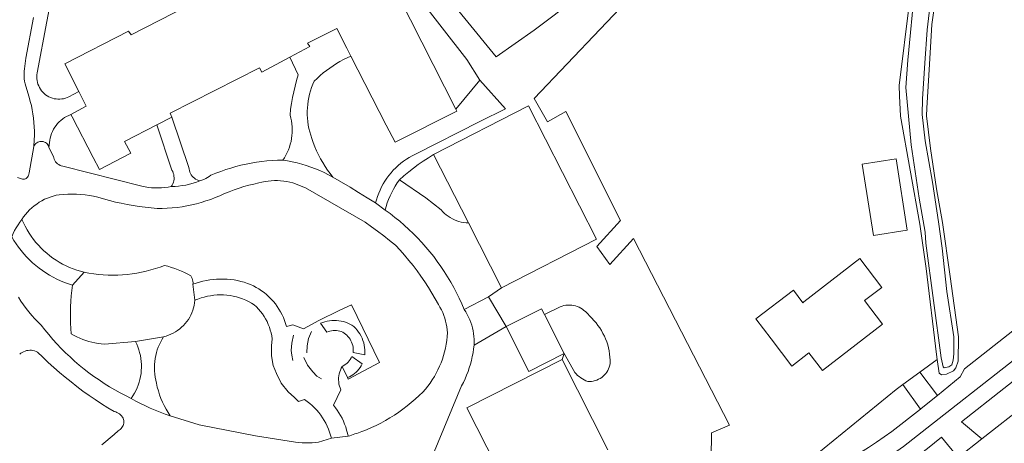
# Model space of a CAD drawing. Header units: metres. Extents: x 89888 to 94270, y 464165 to 468904.
# Tile 30 of 256: x 91338 to 91476, y 465337 to 465396. Entities that reach past the tile are written whole.
import ezdxf

# ---------------------------------------------------------------- set-up
doc = ezdxf.new("R2010")
doc.units = ezdxf.units.M
for name, color, linetype, lineweight in [('B_BEBOUWINGSGRENS_0', 251, 'CONTINUOUS', 13), ('G_GRENS_ALGEMEEN_0', 251, 'CONTINUOUS', 13), ('T_CULTUURGRENS_0', 251, 'CONTINUOUS', 13), ('T_HEK_LIJN_0', 251, 'CONTINUOUS', 13), ('T_MUUR_30CM_LIJN_0', 251, 'CONTINUOUS', 13), ('V_WEGGRENS_0', 251, 'CONTINUOUS', 13), ('W_WATERGRENS_0', 251, 'CONTINUOUS', 13)]:
    doc.layers.add(name, color=color, linetype=linetype, lineweight=lineweight)

msp = doc.modelspace()

# ---------------------------------------------------------------- linework, layer by layer
at = {"layer": 'B_BEBOUWINGSGRENS_0'}
for p, q in [((91359.48, 465382.5), (91357.39, 465381.43)), ((91401.15, 465367.66), (91396.25, 465377.26)), ((91405.81, 465358.55), (91401.15, 465367.66)), ((91419.17, 465365.38), (91405.81, 465358.55)), ((91406.47, 465353.09), (91411.42, 465355.61)), ((91411.42, 465355.61), (91411.83, 465354.8)), ((91411.83, 465354.8), (91414.62, 465349.33)), ((91414.31, 465348.5), (91420.76, 465335.79))]:
    msp.add_line(p, q, dxfattribs=at)
for points in [[(91346.42, 465386.09), (91344.44, 465390.01), (91353.4, 465394.59), (91353.77, 465394.09), (91373.82, 465404.38), (91371.05, 465409.87), (91370.49, 465409.71), (91369.93, 465409.57), (91369.37, 465409.46), (91368.8, 465409.37), (91368.22, 465409.3), (91367.65, 465409.25), (91367.07, 465409.23), (91366.49, 465409.23), (91365.92, 465409.25), (91365.34, 465409.29), (91364.77, 465409.36), (91364.2, 465409.45), (91363.63, 465409.57), (91363.07, 465409.7), (91362.52, 465409.86), (91361.97, 465410.04), (91362.15, 465410.62)], [(91392.34, 465399.86), (91391.44, 465399.36), (91399.4, 465383.63)], [(91384.65, 465391.08), (91384.07, 465392.2), (91382.66, 465394.95), (91380.6, 465393.92), (91378.54, 465392.89), (91378.88, 465392.44), (91376.07, 465390.93)], [(91376.07, 465390.93), (91372.14, 465388.81), (91371.82, 465389.44), (91359.23, 465383.09), (91359.48, 465382.5)], [(91399.4, 465383.63), (91399.54, 465383.34), (91390.86, 465378.99), (91389.62, 465381.4), (91384.65, 465391.08)], [(91345.3, 465382.88), (91347.45, 465384.05), (91346.63, 465385.66), (91346.42, 465386.09)], [(91396.25, 465377.26), (91409.6, 465384.09), (91419.17, 465365.38)], [(91357.39, 465381.43), (91352.84, 465379.1), (91353.7, 465377.45), (91349.31, 465375.16), (91348.44, 465376.84), (91345.46, 465382.57), (91345.3, 465382.88)], [(91458.07, 465365.88), (91462.83, 465366.62), (91461.25, 465376.64), (91456.49, 465375.89), (91458.07, 465365.88)], [(91448.27, 465356.57), (91448.17, 465356.44), (91446.83, 465358.21), (91441.55, 465354.21), (91443.69, 465351.37), (91446.61, 465347.56), (91449, 465349.4), (91450.9, 465346.94), (91459.37, 465353.44), (91456.84, 465356.74), (91459.27, 465358.61), (91456.18, 465362.64), (91448.27, 465356.57)], [(91414.62, 465349.33), (91409.66, 465346.81), (91406.47, 465353.09)], [(91410.72, 465322.44), (91400.93, 465341.7), (91414.31, 465348.5)]]:
    msp.add_lwpolyline(points, dxfattribs=at)
at = {"layer": 'G_GRENS_ALGEMEEN_0'}
for p, q in [((91414.62, 465349.33), (91414.31, 465348.5)), ((91467.04, 465348.47), (91464.6, 465346.7))]:
    msp.add_line(p, q, dxfattribs=at)
for points in [[(91480.4, 465432.42), (91473.18, 465417.22), (91469.56, 465411.23), (91469.01, 465410.14), (91468.21, 465407.32), (91467.01, 465400.83), (91466.29, 465395.51), (91465.97, 465389.93), (91465.57, 465383.75), (91465.52, 465382.68), (91466.09, 465378.09), (91466.93, 465372.43), (91467.76, 465367.72), (91468.86, 465360.15), (91470.05, 465351.64), (91470, 465348.24), (91469.66, 465347.29), (91469.31, 465346.89), (91468.35, 465346.44), (91467.66, 465346.33), (91467.33, 465346.54), (91467.04, 465348.47)], [(91467.04, 465348.47), (91466.94, 465349.16), (91465.47, 465361.24), (91464.6, 465367.5), (91461.86, 465382.63), (91461.74, 465385.49), (91461.7, 465386.94), (91463.12, 465398.67), (91464.72, 465408.79), (91465.04, 465410.12), (91467.11, 465414.14), (91470.26, 465420.69), (91475.17, 465432.19)], [(91421.08, 465406.04), (91422.29, 465403.71), (91410.4, 465394.74), (91405.07, 465391), (91396.25, 465401.78), (91394.5, 465403.22), (91391.49, 465401.72)], [(91438.51, 465325.75), (91436.29, 465329.79), (91436.08, 465330.45), (91435.89, 465331.13), (91435.72, 465331.8), (91435.57, 465332.49), (91435.45, 465333.17), (91435.35, 465333.87), (91435.27, 465334.56), (91435.34, 465338.2), (91437.84, 465339.24), (91424.37, 465365.46), (91421.05, 465361.84), (91419.19, 465364.35), (91422.54, 465368.01), (91414.87, 465383.28), (91412.26, 465381.84), (91410.39, 465385.13), (91424.32, 465399.78), (91425.31, 465400.82), (91426.66, 465402.04), (91426.84, 465402.14)], [(91393.99, 465399.55), (91400.95, 465390.61), (91402.75, 465387.72)]]:
    msp.add_lwpolyline(points, dxfattribs=at)
at = {"layer": 'T_CULTUURGRENS_0'}
msp.add_lwpolyline([(91391.46, 465373.72), (91395.18, 465371.16), (91397.33, 465369.48), (91397.55, 465369.23), (91397.8, 465369), (91398.05, 465368.78), (91398.32, 465368.59), (91398.6, 465368.41), (91398.9, 465368.24), (91399.2, 465368.1), (91399.51, 465367.97), (91399.83, 465367.87), (91400.16, 465367.78), (91400.49, 465367.72), (91400.82, 465367.68), (91401.15, 465367.66)], dxfattribs=at)
at = {"layer": 'T_HEK_LIJN_0'}
msp.add_line((91462.22, 465344.96), (91464.6, 465346.7), dxfattribs=at)
msp.add_lwpolyline([(91438.51, 465325.75), (91461.25, 465344.26), (91462.22, 465344.96)], dxfattribs=at)
at = {"layer": 'T_MUUR_30CM_LIJN_0'}
for points in [[(91379.12, 465352.39), (91378.68, 465351.41), (91378.5, 465350.4), (91378.47, 465349.41)], [(91373.58, 465351.37), (91373.51, 465350.41), (91373.51, 465349), (91373.72, 465347.64), (91374.17, 465346.51), (91374.85, 465345.14), (91375.81, 465343.96), (91376.72, 465343.13), (91377.26, 465342.59)], [(91376.59, 465351.89), (91376.33, 465350.78), (91376.27, 465349.75), (91376.33, 465349.07), (91376.47, 465348.32)], [(91378.02, 465348.78), (91378.55, 465347.67), (91379.28, 465346.73), (91379.85, 465346.14), (91380.5, 465345.77)]]:
    msp.add_lwpolyline(points, dxfattribs=at)
at = {"layer": 'V_WEGGRENS_0'}
for p, q in [((91399.4, 465383.63), (91402.75, 465387.72)), ((91389.44, 465369.47), (91388.11, 465370.46)), ((91345.51, 465358.92), (91347.18, 465360.74)), ((91362.45, 465359.05), (91362.73, 465356.79)), ((91405.81, 465358.55), (91404, 465357.28)), ((91404, 465357.28), (91400.56, 465355.49)), ((91406.47, 465353.09), (91404, 465357.28)), ((91401.95, 465350.51), (91406.47, 465353.09)), ((91358.33, 465351.68), (91354.36, 465351.02)), ((91386.6, 465349.15), (91384.97, 465349.45)), ((91384.79, 465348.92), (91386.24, 465347.85)), ((91383.43, 465347.51), (91384.16, 465345.93)), ((91467.06, 465343.43), (91464.6, 465346.7)), ((91485.32, 465346.75), (91473.32, 465337.34)), ((91462.22, 465344.96), (91464.7, 465341.5)), ((91381.91, 465337.41), (91380.1, 465336.89)), ((91381.91, 465337.41), (91384.25, 465337.71)), ((91469.98, 465334.74), (91473.32, 465337.34))]:
    msp.add_line(p, q, dxfattribs=at)
for points in [[(91576.18, 465434.42), (91575.4, 465429.92), (91555.08, 465413.43), (91500, 465370.08), (91470.88, 465347.16), (91470.25, 465346.05), (91467.06, 465343.43)], [(91452.1, 465330.02), (91453.17, 465330.58), (91454.23, 465331.16), (91455.29, 465331.75), (91456.33, 465332.36), (91457.37, 465332.99), (91458.39, 465333.64), (91459.41, 465334.29), (91460.41, 465334.97), (91462.28, 465336.28), (91465.58, 465338.84), (91500, 465365.78), (91557.38, 465410.69), (91579.2, 465428.46), (91581.91, 465430.66)], [(91346.42, 465386.09), (91345.02, 465385.37), (91344.78, 465385.26), (91344.53, 465385.17), (91344.27, 465385.1), (91344.01, 465385.06), (91343.74, 465385.04), (91343.48, 465385.04), (91343.21, 465385.06), (91342.95, 465385.1), (91342.69, 465385.17), (91342.44, 465385.26), (91342.2, 465385.37), (91341.97, 465385.5), (91341.75, 465385.65), (91341.54, 465385.82), (91341.35, 465386.01), (91341.18, 465386.21), (91341.02, 465386.42), (91340.89, 465386.65), (91340.77, 465386.89), (91340.67, 465387.14), (91340.6, 465387.39), (91340.55, 465387.65), (91340.52, 465387.91), (91340.51, 465388.18), (91340.52, 465388.45), (91340.56, 465388.71), (91343.29, 465403.21)], [(91340.04, 465396.5), (91338.96, 465390.78), (91338.76, 465389.29), (91338.73, 465388.95), (91338.71, 465388.6), (91338.72, 465388.24), (91338.75, 465387.9), (91338.8, 465387.55), (91338.87, 465387.21), (91338.96, 465386.87), (91339.43, 465385.32), (91339.59, 465384.73), (91339.74, 465384.15), (91339.86, 465383.55), (91339.96, 465382.96), (91340.05, 465382.36), (91340.11, 465381.76), (91340.15, 465381.15), (91340.16, 465380.55), (91340.16, 465379.94), (91340.14, 465379.34), (91340.09, 465378.39)], [(91376.07, 465390.93), (91377.24, 465388.47), (91377.01, 465387.67), (91376.8, 465386.87), (91376.61, 465386.06), (91376.45, 465385.25), (91376.3, 465384.43), (91376.18, 465383.61), (91376.09, 465382.79), (91376.2, 465382.39), (91376.28, 465381.98), (91376.34, 465381.57), (91376.38, 465381.16), (91376.4, 465380.75), (91376.39, 465380.33), (91376.36, 465379.92), (91376.31, 465379.51), (91376.23, 465379.1), (91376.13, 465378.7), (91376.01, 465378.31), (91375.87, 465377.92), (91375.7, 465377.54), (91375.51, 465377.17), (91375.3, 465376.81), (91375.08, 465376.47)], [(91382.11, 465374.09), (91381.72, 465374.58), (91381.36, 465375.08), (91381.01, 465375.6), (91380.68, 465376.12), (91380.38, 465376.67), (91380.09, 465377.22), (91379.83, 465377.78), (91379.58, 465378.35), (91379.36, 465378.93), (91379.16, 465379.52), (91379, 465379.98), (91378.87, 465380.45), (91378.75, 465380.92), (91378.66, 465381.4), (91378.59, 465381.88), (91378.54, 465382.36), (91378.51, 465382.85), (91378.51, 465383.33), (91378.53, 465383.82), (91378.57, 465384.3), (91378.64, 465384.79), (91378.73, 465385.26), (91378.84, 465385.74), (91378.97, 465386.21), (91379.13, 465386.67), (91379.3, 465387.12), (91379.5, 465387.57), (91379.91, 465387.96), (91380.33, 465388.35), (91380.76, 465388.72), (91381.21, 465389.07), (91381.67, 465389.41), (91382.14, 465389.73), (91382.62, 465390.03), (91383.11, 465390.32), (91383.62, 465390.59), (91384.13, 465390.85), (91384.65, 465391.08)], [(91402.75, 465387.72), (91406.37, 465383.7), (91402.76, 465381.91), (91393.7, 465377.3), (91393.27, 465377.09), (91392.85, 465376.85), (91392.44, 465376.6), (91392.04, 465376.33), (91391.66, 465376.03), (91391.29, 465375.72), (91390.94, 465375.4), (91390.6, 465375.06), (91390.28, 465374.7), (91389.98, 465374.33), (91389.69, 465373.94), (91389.42, 465373.54), (91389.17, 465373.13), (91388.94, 465372.71), (91388.74, 465372.27), (91388.55, 465371.83), (91388.38, 465371.38), (91388.23, 465370.92), (91388.11, 465370.46)], [(91342.21, 465378.27), (91342.29, 465378.93), (91342.32, 465379.26), (91342.38, 465379.58), (91342.47, 465379.9), (91342.58, 465380.21), (91342.7, 465380.51), (91342.85, 465380.8), (91343.02, 465381.08), (91343.21, 465381.35), (91343.42, 465381.6), (91343.65, 465381.84), (91343.89, 465382.06), (91344.15, 465382.26), (91344.41, 465382.45), (91344.7, 465382.61), (91344.99, 465382.76), (91345.3, 465382.88)], [(91357.39, 465381.43), (91359.5, 465375.06), (91359.6, 465374.86), (91359.68, 465374.66), (91359.74, 465374.45), (91359.78, 465374.23), (91359.79, 465374.01), (91359.79, 465373.79), (91359.76, 465373.57), (91359.7, 465373.36), (91359.63, 465373.15), (91359.53, 465372.95), (91359.41, 465372.76)], [(91363.43, 465373.56), (91363.23, 465373.63), (91363.02, 465373.71), (91362.83, 465373.82), (91362.66, 465373.94), (91362.49, 465374.08), (91362.35, 465374.24), (91362.21, 465374.42), (91362.1, 465374.6), (91362.01, 465374.8), (91361.95, 465375.01), (91361.9, 465375.22), (91361.88, 465375.44), (91359.48, 465382.5)], [(91340.09, 465378.39), (91339.45, 465374.7), (91339.34, 465374.33), (91339.29, 465374.21), (91339.21, 465374.09), (91339.12, 465373.99), (91339.02, 465373.91), (91338.9, 465373.85), (91338.77, 465373.81), (91338.63, 465373.8), (91338.5, 465373.81), (91338.37, 465373.84), (91337.8, 465374.03)], [(91340.09, 465378.39), (91340.17, 465378.57), (91340.26, 465378.7), (91340.38, 465378.82), (91340.5, 465378.92), (91340.64, 465379), (91340.79, 465379.05), (91340.94, 465379.09), (91341.1, 465379.11), (91341.26, 465379.1), (91341.42, 465379.07), (91341.57, 465379.02), (91341.71, 465378.95), (91341.85, 465378.85), (91341.96, 465378.74), (91342.06, 465378.62), (91342.14, 465378.48), (91342.21, 465378.27)], [(91359.41, 465372.76), (91358.96, 465372.68), (91358.49, 465372.62), (91358.03, 465372.59), (91357.57, 465372.57), (91357.1, 465372.58), (91356.64, 465372.6), (91356.18, 465372.65), (91355.72, 465372.72), (91355.26, 465372.81), (91344.15, 465375.61), (91343.95, 465375.66), (91343.77, 465375.74), (91343.59, 465375.84), (91343.43, 465375.95), (91343.28, 465376.09), (91343.15, 465376.24), (91343.04, 465376.41), (91342.95, 465376.59), (91342.89, 465376.78), (91342.84, 465376.97), (91342.21, 465378.27)], [(91391.46, 465373.72), (91392.1, 465374.27), (91392.77, 465374.81), (91393.44, 465375.33), (91394.12, 465375.84), (91394.82, 465376.33), (91395.53, 465376.8), (91396.25, 465377.26)], [(91375.08, 465376.47), (91374.33, 465376.45), (91373.59, 465376.42), (91372.85, 465376.36), (91372.11, 465376.28), (91371.38, 465376.18), (91370.65, 465376.06), (91369.92, 465375.91), (91369.19, 465375.75), (91368.47, 465375.57), (91367.76, 465375.36), (91367.05, 465375.14), (91366.35, 465374.89), (91365.66, 465374.63), (91364.97, 465374.34), (91364.74, 465374.17), (91364.49, 465374.02), (91364.24, 465373.88), (91363.98, 465373.76), (91363.71, 465373.65), (91363.43, 465373.56)], [(91382.11, 465374.09), (91381.51, 465374.41), (91380.9, 465374.72), (91380.29, 465375), (91379.66, 465375.26), (91379.03, 465375.5), (91378.38, 465375.72), (91377.73, 465375.91), (91377.08, 465376.09), (91376.41, 465376.24), (91375.75, 465376.36), (91375.08, 465376.47)], [(91338.41, 465368.16), (91338.65, 465368.51), (91338.92, 465368.85), (91339.2, 465369.18), (91339.5, 465369.49), (91339.82, 465369.78), (91340.15, 465370.06), (91340.49, 465370.31), (91340.85, 465370.55), (91341.23, 465370.77), (91341.61, 465370.97), (91342, 465371.14), (91342.4, 465371.29), (91342.81, 465371.43), (91343.23, 465371.54), (91343.65, 465371.62), (91344.26, 465371.67), (91344.87, 465371.7), (91345.47, 465371.71), (91346.08, 465371.69), (91346.69, 465371.65), (91347.29, 465371.59), (91347.89, 465371.51), (91348.49, 465371.4), (91349.08, 465371.28), (91349.9, 465371.03), (91350.72, 465370.8), (91351.55, 465370.59), (91352.38, 465370.41), (91353.22, 465370.24), (91354.06, 465370.09), (91354.9, 465369.96), (91355.75, 465369.85), (91356.59, 465369.76), (91357.44, 465369.69), (91358.14, 465369.69), (91358.83, 465369.72), (91359.53, 465369.77), (91360.22, 465369.84), (91360.91, 465369.93), (91361.59, 465370.05), (91362.27, 465370.19), (91362.95, 465370.35), (91363.62, 465370.53), (91364.28, 465370.74), (91364.94, 465370.96), (91365.59, 465371.21), (91366.23, 465371.48), (91366.89, 465371.77), (91367.56, 465372.04), (91368.24, 465372.3), (91368.93, 465372.53), (91369.62, 465372.75), (91370.31, 465372.94), (91371.02, 465373.12), (91371.72, 465373.28), (91372.15, 465373.38), (91372.58, 465373.47), (91373.01, 465373.53), (91373.45, 465373.58), (91373.89, 465373.6), (91374.33, 465373.6), (91374.76, 465373.58), (91375.2, 465373.54), (91375.64, 465373.48), (91376.07, 465373.4), (91376.49, 465373.29), (91378.27, 465372.6), (91386.65, 465367.75), (91387.52, 465367.13), (91388.39, 465366.49), (91389.25, 465365.85), (91390.09, 465365.18), (91390.93, 465364.51), (91391.57, 465363.82), (91392.19, 465363.12), (91392.79, 465362.4), (91393.38, 465361.67), (91393.95, 465360.93), (91394.49, 465360.17), (91395.02, 465359.4), (91395.53, 465358.61), (91396.02, 465357.81), (91396.49, 465357), (91396.94, 465356.18), (91397.16, 465355.82), (91397.36, 465355.45), (91397.54, 465355.07), (91397.69, 465354.68), (91397.83, 465354.28), (91397.95, 465353.88), (91398.04, 465353.47), (91398.12, 465353.06), (91398.17, 465352.65), (91398.2, 465352.23), (91398.17, 465351.69), (91398.11, 465351.15), (91398.04, 465350.62), (91397.93, 465350.09), (91397.81, 465349.56), (91397.67, 465349.04), (91397.5, 465348.52), (91397.32, 465348.02), (91397.11, 465347.52), (91396.88, 465347.03), (91396.63, 465346.55), (91396.37, 465346.08), (91396.08, 465345.62), (91395.78, 465345.17), (91395.45, 465344.74), (91395.11, 465344.32), (91394.76, 465343.91), (91394.23, 465343.4), (91393.68, 465342.91), (91393.12, 465342.42), (91392.55, 465341.96), (91391.96, 465341.52), (91391.36, 465341.09), (91390.75, 465340.68), (91390.13, 465340.29), (91389.49, 465339.92), (91388.84, 465339.56), (91388.19, 465339.23), (91387.52, 465338.92), (91386.84, 465338.62), (91386.16, 465338.35), (91385.47, 465338.1)], [(91359.41, 465372.76), (91359.93, 465372.78), (91360.44, 465372.82), (91360.95, 465372.89), (91361.46, 465372.98), (91361.96, 465373.09), (91362.46, 465373.22), (91362.95, 465373.38), (91363.43, 465373.56)], [(91388.11, 465370.46), (91386.92, 465371.2), (91385.72, 465371.93), (91384.52, 465372.66), (91383.32, 465373.38), (91382.11, 465374.09)], [(91389.44, 465369.47), (91389.59, 465369.97), (91389.76, 465370.47), (91389.95, 465370.96), (91390.16, 465371.44), (91390.38, 465371.91), (91390.62, 465372.38), (91390.88, 465372.84), (91391.16, 465373.28), (91391.46, 465373.72)], [(91400.56, 465355.49), (91400.23, 465356.28), (91399.87, 465357.07), (91399.49, 465357.84), (91399.09, 465358.6), (91398.67, 465359.36), (91398.23, 465360.1), (91397.77, 465360.83), (91397.29, 465361.55), (91396.79, 465362.25), (91396.28, 465362.94), (91395.74, 465363.61), (91395.18, 465364.27), (91394.61, 465364.92), (91394.02, 465365.55), (91393.41, 465366.16), (91392.79, 465366.75), (91392.15, 465367.33), (91391.5, 465367.89), (91390.83, 465368.44), (91390.14, 465368.96), (91389.44, 465369.47)], [(91338.41, 465368.16), (91338.13, 465367.78), (91337.87, 465367.38), (91337.62, 465366.98), (91337.39, 465366.57), (91337.17, 465366.15), (91336.98, 465365.72)], [(91347.18, 465360.74), (91346.65, 465360.88), (91346.13, 465361.03), (91345.62, 465361.21), (91345.12, 465361.41), (91344.62, 465361.63), (91344.14, 465361.88), (91343.67, 465362.14), (91343.21, 465362.42), (91342.76, 465362.73), (91342.32, 465363.05), (91341.9, 465363.39), (91341.49, 465363.75), (91341.1, 465364.13), (91340.73, 465364.52), (91340.37, 465364.93), (91340.03, 465365.35), (91339.71, 465365.79), (91339.41, 465366.24), (91339.13, 465366.7), (91338.87, 465367.18), (91338.63, 465367.66), (91338.41, 465368.16)], [(91336.98, 465365.72), (91337.28, 465365.21), (91337.6, 465364.72), (91337.94, 465364.24), (91338.3, 465363.77), (91338.68, 465363.32), (91339.07, 465362.89), (91339.49, 465362.47), (91339.92, 465362.07), (91340.36, 465361.68), (91340.82, 465361.32), (91341.3, 465360.97), (91341.79, 465360.64), (91342.29, 465360.33), (91342.8, 465360.04), (91343.32, 465359.78), (91343.85, 465359.53), (91344.4, 465359.3), (91344.95, 465359.1), (91345.51, 465358.92)], [(91362.45, 465359.05), (91362.46, 465359.25), (91362.44, 465359.46), (91362.4, 465359.65), (91362.34, 465359.85), (91362.26, 465360.03), (91362.17, 465360.21), (91361.73, 465360.45), (91361.28, 465360.68), (91360.83, 465360.89), (91360.37, 465361.09), (91359.9, 465361.27), (91359.42, 465361.42), (91358.94, 465361.57), (91358.45, 465361.69), (91357.82, 465361.45), (91357.18, 465361.24), (91356.53, 465361.05), (91355.88, 465360.88), (91355.22, 465360.73), (91354.56, 465360.6), (91353.89, 465360.5), (91353.22, 465360.42), (91352.55, 465360.36), (91351.87, 465360.33), (91351.2, 465360.32), (91350.52, 465360.33), (91349.85, 465360.37), (91349.18, 465360.43), (91348.51, 465360.51), (91347.84, 465360.62), (91347.18, 465360.74)], [(91380.15, 465353.94), (91377.99, 465352.78), (91376.48, 465353.33), (91375.58, 465353.09), (91375.46, 465353.52), (91375.32, 465353.95), (91375.15, 465354.36), (91374.97, 465354.77), (91374.76, 465355.17), (91374.54, 465355.55), (91374.29, 465355.93), (91374.03, 465356.29), (91373.75, 465356.64), (91373.45, 465356.97), (91373.13, 465357.29), (91372.8, 465357.59), (91372.46, 465357.87), (91372.09, 465358.14), (91371.72, 465358.38), (91371.34, 465358.61), (91370.94, 465358.82), (91370.53, 465359), (91370.12, 465359.17), (91369.65, 465359.32), (91369.18, 465359.45), (91368.7, 465359.56), (91368.22, 465359.65), (91367.74, 465359.71), (91367.25, 465359.76), (91366.76, 465359.78), (91366.27, 465359.78), (91365.78, 465359.77), (91365.3, 465359.73), (91364.81, 465359.67), (91364.33, 465359.59), (91363.85, 465359.48), (91363.38, 465359.36), (91362.91, 465359.22), (91362.45, 465359.05)], [(91345.51, 465358.92), (91345.41, 465358.16), (91345.34, 465357.41), (91345.28, 465356.65), (91345.24, 465355.89), (91345.23, 465355.13), (91345.23, 465354.36), (91345.25, 465353.6), (91345.29, 465352.84), (91345.35, 465352.09), (91345.74, 465351.86), (91346.14, 465351.65), (91346.54, 465351.46), (91346.96, 465351.29), (91347.38, 465351.14), (91347.81, 465351.01), (91348.24, 465350.89), (91348.68, 465350.8), (91349.12, 465350.72), (91349.57, 465350.67), (91350.01, 465350.64), (91354.36, 465351.02)], [(91353.76, 465343.02), (91352.98, 465343.4), (91352.21, 465343.8), (91351.46, 465344.22), (91350.71, 465344.66), (91349.97, 465345.12), (91349.25, 465345.6), (91348.54, 465346.09), (91347.84, 465346.61), (91347.15, 465347.14), (91346.48, 465347.68), (91345.82, 465348.25), (91345.18, 465348.83), (91344.55, 465349.43), (91343.93, 465350.04), (91343.33, 465350.67), (91342.75, 465351.31), (91342.18, 465351.97), (91341.63, 465352.64), (91341.1, 465353.32), (91340.65, 465353.76), (91340.21, 465354.21), (91339.79, 465354.68), (91339.38, 465355.16), (91339, 465355.65), (91338.63, 465356.16), (91338.27, 465356.68), (91337.94, 465357.22)], [(91358.33, 465351.68), (91358.68, 465351.77), (91359.02, 465351.89), (91359.36, 465352.02), (91359.68, 465352.18), (91359.99, 465352.36), (91360.3, 465352.55), (91360.59, 465352.77), (91360.86, 465353), (91361.12, 465353.25), (91361.36, 465353.52), (91361.59, 465353.8), (91361.8, 465354.09), (91361.99, 465354.4), (91362.15, 465354.72), (91362.3, 465355.05), (91362.43, 465355.39), (91362.54, 465355.73), (91362.62, 465356.08), (91362.68, 465356.43), (91362.73, 465356.79)], [(91362.73, 465356.79), (91363.15, 465356.97), (91363.58, 465357.12), (91364.02, 465357.25), (91364.47, 465357.36), (91364.92, 465357.44), (91365.37, 465357.51), (91365.83, 465357.54), (91366.29, 465357.55), (91366.75, 465357.54), (91367.21, 465357.51), (91367.66, 465357.45), (91368.11, 465357.36), (91368.56, 465357.26), (91369, 465357.13), (91369.43, 465356.98), (91369.86, 465356.8), (91370.27, 465356.6), (91370.68, 465356.39), (91371.07, 465356.15), (91371.38, 465355.86), (91371.67, 465355.55), (91371.95, 465355.23), (91372.21, 465354.89), (91372.45, 465354.54), (91372.66, 465354.18), (91372.86, 465353.8), (91373.04, 465353.41), (91373.19, 465353.02), (91373.32, 465352.61), (91373.43, 465352.2), (91373.52, 465351.79), (91373.58, 465351.37)], [(91384.16, 465345.93), (91384.26, 465345.71), (91388.66, 465348.04), (91384.71, 465356.17), (91383, 465355.34), (91380.15, 465353.94)], [(91400.56, 465355.49), (91400.79, 465355.15), (91400.99, 465354.8), (91401.17, 465354.44), (91401.34, 465354.07), (91401.49, 465353.69), (91401.62, 465353.31), (91401.73, 465352.92), (91401.81, 465352.52), (91401.88, 465352.12), (91401.93, 465351.72), (91401.96, 465351.32), (91401.96, 465350.91), (91401.95, 465350.51)], [(91411.83, 465354.8), (91414.07, 465355.88), (91414.33, 465355.97), (91414.59, 465356.04), (91414.86, 465356.09), (91415.13, 465356.12), (91415.4, 465356.12), (91415.67, 465356.1), (91415.94, 465356.06), (91416.21, 465356), (91416.46, 465355.91), (91416.72, 465355.81), (91416.96, 465355.68), (91417.19, 465355.54), (91417.4, 465355.38), (91417.61, 465355.2), (91418.5, 465354.26), (91418.8, 465353.94), (91419.09, 465353.61), (91419.36, 465353.27), (91419.61, 465352.91), (91419.85, 465352.53), (91420.06, 465352.15), (91420.26, 465351.76), (91420.43, 465351.36), (91420.59, 465350.95), (91420.73, 465350.53), (91420.84, 465350.11), (91420.93, 465349.68), (91421, 465349.24), (91421.05, 465348.81), (91421.08, 465348.37), (91421.09, 465347.93), (91421.03, 465347.68), (91420.96, 465347.42), (91420.86, 465347.18), (91420.75, 465346.95), (91420.61, 465346.72), (91420.46, 465346.51), (91420.28, 465346.32), (91420.1, 465346.14), (91419.89, 465345.97), (91419.67, 465345.83), (91419.45, 465345.7), (91419.21, 465345.59), (91418.96, 465345.51), (91418.71, 465345.45), (91418.45, 465345.41), (91418.19, 465345.39), (91417.93, 465345.39), (91417.66, 465345.49), (91417.41, 465345.61), (91417.17, 465345.75), (91416.94, 465345.9), (91416.71, 465346.07), (91416.51, 465346.25), (91416.31, 465346.45), (91416.13, 465346.66), (91414.62, 465349.33)], [(91386.6, 465349.15), (91386.61, 465349.48), (91386.6, 465349.82), (91386.57, 465350.16), (91386.51, 465350.49), (91386.44, 465350.82), (91386.34, 465351.14), (91386.21, 465351.46), (91386.07, 465351.76), (91385.91, 465352.06), (91385.72, 465352.34), (91385.52, 465352.61), (91385.3, 465352.86), (91385.06, 465353.1), (91384.79, 465353.28), (91384.5, 465353.44), (91384.21, 465353.58), (91383.9, 465353.7), (91383.59, 465353.8), (91383.27, 465353.88), (91382.95, 465353.93), (91382.62, 465353.96), (91382.29, 465353.97), (91381.96, 465353.96), (91381.64, 465353.92), (91381.32, 465353.87), (91381, 465353.79), (91380.69, 465353.69), (91380.38, 465353.56)], [(91380.38, 465353.56), (91381.27, 465352.3), (91381.48, 465352.4), (91381.7, 465352.47), (91381.93, 465352.52), (91382.15, 465352.56), (91382.38, 465352.57), (91382.62, 465352.55), (91382.84, 465352.52), (91383.07, 465352.47), (91383.29, 465352.39), (91383.5, 465352.3), (91383.7, 465352.18), (91383.89, 465352.05), (91384.06, 465351.9), (91384.23, 465351.73), (91384.38, 465351.53), (91384.52, 465351.33), (91384.64, 465351.12), (91384.75, 465350.89), (91384.83, 465350.66), (91384.9, 465350.43), (91384.95, 465350.19), (91384.97, 465349.94), (91384.98, 465349.7), (91384.97, 465349.45)], [(91473.32, 465337.34), (91470.46, 465339.72), (91488.29, 465353.76)], [(91354.36, 465351.02), (91354.54, 465350.64), (91354.7, 465350.24), (91354.84, 465349.85), (91354.96, 465349.44), (91355.06, 465349.03), (91355.13, 465348.61), (91355.18, 465348.2), (91355.21, 465347.78), (91355.21, 465347.35), (91355.19, 465346.93), (91355.15, 465346.51), (91355.08, 465346.09), (91354.99, 465345.68), (91354.88, 465345.28), (91354.75, 465344.88), (91354.59, 465344.48), (91354.41, 465344.1), (91354.22, 465343.73), (91354, 465343.37), (91353.76, 465343.02)], [(91359.25, 465340.58), (91358.95, 465341.04), (91358.67, 465341.52), (91358.41, 465342.01), (91358.17, 465342.51), (91357.95, 465343.02), (91357.76, 465343.54), (91357.59, 465344.07), (91357.44, 465344.6), (91357.31, 465345.14), (91357.21, 465345.57), (91357.14, 465346.01), (91357.09, 465346.44), (91357.06, 465346.88), (91357.05, 465347.32), (91357.06, 465347.76), (91357.1, 465348.2), (91357.15, 465348.64), (91357.23, 465349.04), (91357.32, 465349.44), (91357.44, 465349.83), (91357.58, 465350.22), (91357.74, 465350.6), (91357.92, 465350.97), (91358.12, 465351.33), (91358.33, 465351.68)], [(91338.1, 465349.21), (91338.27, 465349.35), (91338.46, 465349.47), (91338.66, 465349.57), (91338.87, 465349.66), (91339.08, 465349.72), (91339.3, 465349.76), (91339.53, 465349.77), (91339.75, 465349.77), (91339.97, 465349.74), (91340.19, 465349.69), (91340.4, 465349.62), (91340.61, 465349.53), (91341.36, 465348.79), (91342.12, 465348.07), (91342.9, 465347.36), (91343.69, 465346.66), (91344.5, 465345.99), (91345.32, 465345.33), (91346.15, 465344.68), (91346.99, 465344.05), (91347.85, 465343.44), (91348.72, 465342.85), (91349.6, 465342.27), (91350.49, 465341.71), (91351.39, 465341.17), (91351.59, 465341.12), (91351.77, 465341.04), (91351.95, 465340.95), (91352.12, 465340.83), (91352.28, 465340.7), (91352.42, 465340.56), (91352.54, 465340.4), (91352.65, 465340.22), (91352.7, 465340.06), (91352.73, 465339.89), (91352.74, 465339.71), (91352.72, 465339.54), (91352.69, 465339.37), (91352.63, 465339.21), (91352.55, 465339.05), (91352.46, 465338.91), (91352.34, 465338.77), (91352.21, 465338.66), (91352.07, 465338.56), (91351.92, 465338.48), (91351.37, 465337.96), (91350.81, 465337.46), (91350.23, 465336.97), (91349.64, 465336.5)], [(91396.36, 465334.9), (91396.35, 465335.5), (91400.19, 465344.78), (91400.45, 465345.27), (91400.68, 465345.76), (91400.9, 465346.27), (91401.1, 465346.78), (91401.28, 465347.29), (91401.44, 465347.82), (91401.58, 465348.35), (91401.7, 465348.88), (91401.81, 465349.42), (91401.89, 465349.97), (91401.95, 465350.51)], [(91384.79, 465348.92), (91384.68, 465348.69), (91384.55, 465348.48), (91384.4, 465348.28), (91384.24, 465348.09), (91384.05, 465347.92), (91383.86, 465347.77), (91383.65, 465347.63), (91383.43, 465347.51)], [(91384.25, 465337.71), (91384.16, 465338.15), (91384.04, 465338.57), (91383.91, 465339), (91383.76, 465339.41), (91383.59, 465339.82), (91383.4, 465340.22), (91383.19, 465340.61), (91382.96, 465340.99), (91382.72, 465341.36), (91382.46, 465341.71), (91382.18, 465342.06), (91383.23, 465344.21), (91383.12, 465344.48), (91383.03, 465344.75), (91382.97, 465345.03), (91382.93, 465345.32), (91382.91, 465345.6), (91382.91, 465345.89), (91382.94, 465346.17), (91382.99, 465346.46), (91383.07, 465346.73), (91383.17, 465347), (91383.29, 465347.26), (91383.43, 465347.51)], [(91384.16, 465345.93), (91384.43, 465346.04), (91384.68, 465346.18), (91384.93, 465346.33), (91385.16, 465346.5), (91385.38, 465346.69), (91385.59, 465346.89), (91385.77, 465347.11), (91385.95, 465347.35), (91386.1, 465347.59), (91386.24, 465347.85)], [(91353.76, 465343.02), (91354.42, 465342.65), (91355.08, 465342.3), (91355.76, 465341.97), (91356.44, 465341.66), (91357.13, 465341.36), (91357.83, 465341.08), (91358.54, 465340.82), (91359.25, 465340.58)], [(91377.26, 465342.59), (91378.14, 465342.86), (91378.51, 465342.6), (91378.86, 465342.32), (91379.2, 465342.02), (91379.53, 465341.71), (91379.84, 465341.38), (91380.13, 465341.04), (91380.41, 465340.68), (91380.66, 465340.31), (91380.9, 465339.92), (91381.12, 465339.53), (91381.32, 465339.12), (91381.5, 465338.71), (91381.66, 465338.28), (91381.79, 465337.85), (91381.91, 465337.41)], [(91467.06, 465343.43), (91464.8, 465341.58), (91464.7, 465341.5)], [(91464.7, 465341.5), (91460.67, 465338.38), (91459.59, 465337.61), (91458.49, 465336.87), (91457.38, 465336.14), (91456.26, 465335.44), (91455.12, 465334.75), (91453.98, 465334.08), (91452.82, 465333.42), (91451.66, 465332.79), (91450.48, 465332.18)], [(91380.1, 465336.89), (91379.64, 465336.83), (91379.18, 465336.79), (91378.72, 465336.77), (91378.25, 465336.77), (91377.79, 465336.78), (91377.32, 465336.82), (91376.86, 465336.88), (91371.23, 465337.74), (91363.32, 465339.32), (91359.25, 465340.58)], [(91385.47, 465338.1), (91385.22, 465338.02), (91384.98, 465337.94), (91384.74, 465337.86), (91384.49, 465337.78), (91384.25, 465337.71)], [(91453.47, 465328.18), (91454.14, 465328.52), (91455.24, 465329.11), (91456.34, 465329.72), (91457.42, 465330.34), (91458.49, 465330.99), (91459.55, 465331.65), (91460.61, 465332.33), (91461.65, 465333.03), (91462.67, 465333.75), (91463.69, 465334.48), (91464.69, 465335.23), (91465.68, 465335.99), (91466.66, 465336.78), (91467.62, 465337.58), (91469.98, 465334.74)]]:
    msp.add_lwpolyline(points, dxfattribs=at)
at = {"layer": 'W_WATERGRENS_0'}
msp.add_lwpolyline([(91463.87, 465400.75), (91462.9, 465390.51), (91462.62, 465386.68), (91463.36, 465378.62), (91464.5, 465371.15), (91465.33, 465366.37), (91465.42, 465364.83), (91467.58, 465348.7), (91467.86, 465347.43), (91468, 465347.32), (91468.67, 465347.43), (91469.07, 465347.71), (91469.29, 465348.4), (91469.37, 465349.26), (91469.38, 465351.68), (91468.4, 465358.03), (91467.74, 465364.1), (91467.22, 465367.81), (91466.35, 465373.4), (91465.34, 465379.18), (91464.9, 465382.89), (91464.97, 465385.08), (91465.3, 465390.09), (91465.62, 465394.77), (91466.54, 465402.71)], dxfattribs=at)

doc.saveas('drawing.dxf')
